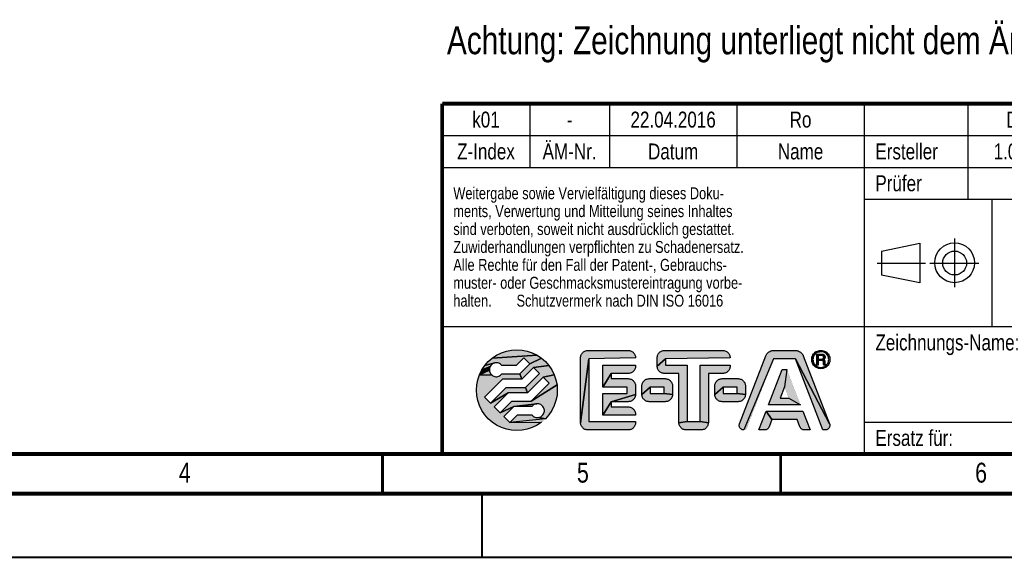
# Model space of a CAD drawing. Header units: millimetres. Extents: x 0 to 420, y 0 to 297.
# Tile 17 of 39: x 172 to 296, y 0 to 68. Entities that reach past the tile are written whole.
import ezdxf

# ---------------------------------------------------------------- set-up
doc = ezdxf.new("R2010")
doc.units = ezdxf.units.MM
doc.header["$LTSCALE"] = 23.1
doc.layers.get('0').update_dxf_attribs({"linetype": 'CONTINUOUS'})
for name, color, linetype in [('_NOTIZEN', 7, 'CONTINUOUS'), ('T-REX12D-TA2-1XX_DXF_FORMAT', 7, 'CONTINUOUS'), ('T-REX12D-TA2-1XX_DXF_TEXT', 7, 'CONTINUOUS'), ('T-REX12D-TA2DXF_CONTINUOUS_LINE', 7, 'CONTINUOUS')]:
    doc.layers.add(name, color=color, linetype=linetype)
doc.styles.get("Standard").update_dxf_attribs({"font": 'txt', "width": 0.8})

# ---------------------------------------------------------------- blocks, each defined once
blk = doc.blocks.new('PROJEKTIONSMETHODE_BL0', base_point=(286, 37))
at = {"layer": 'T-REX12D-TA2DXF_CONTINUOUS_LINE', "color": 9, "linetype": 'Continuous'}
for p, q in [((289.34, 40.05), (289.34, 33.95)), ((279.61, 36.95), (285.7, 36.95)), ((286.25, 36.95), (292.39, 36.95))]:
    blk.add_line(p, q, dxfattribs=at)
at = {"layer": 'T-REX12D-TA2DXF_CONTINUOUS_LINE', "color": 5, "linetype": 'Continuous'}
for p, q in [((280.15, 38.46), (284.98, 39.46)), ((280.15, 38.46), (280.15, 35.45)), ((284.98, 39.46), (284.98, 34.5)), ((284.98, 34.5), (280.15, 35.45))]:
    blk.add_line(p, q, dxfattribs=at)
for centre, radius in [((289.35, 37.01), 2.5), ((289.35, 36.98), 1.5)]:
    blk.add_circle(centre, radius, dxfattribs=at)
blk = doc.blocks.new('FRM-LOGO_BL3', base_point=(251.5, 21))
at = {"layer": 'T-REX12D-TA2DXF_CONTINUOUS_LINE', "linetype": 'Continuous', "true_color": 0x0ba1e2}
for points in [[(234.38, 26.08), (235.04, 26.04), (235.69, 25.91), (236.32, 25.69), (236.92, 25.4), (231.29, 25.03), (231.84, 25.4), (232.43, 25.69), (233.06, 25.91), (233.72, 26.04)], [(243.21, 25.99), (243.3, 26), (248.35, 26), (248.45, 25.99), (248.55, 25.98), (248.64, 25.95), (248.73, 25.92), (248.82, 25.88), (248.9, 25.82), (248.97, 25.76), (249.04, 25.69), (249.1, 25.62), (249.16, 25.54), (249.2, 25.45), (249.23, 25.36), (249.26, 25.27), (249.27, 25.17), (249.28, 25.07), (243.43, 24.95), (242.38, 16.92), (242.38, 25.07), (242.38, 25.17), (242.4, 25.27), (242.42, 25.36), (242.46, 25.45), (242.5, 25.54), (242.56, 25.62), (242.62, 25.69), (242.69, 25.76), (242.76, 25.82), (242.84, 25.88), (242.93, 25.92), (243.02, 25.95), (243.11, 25.98)], [(252.83, 25.99), (252.93, 26), (260.23, 26), (260.33, 25.99), (260.42, 25.98), (260.51, 25.95), (260.61, 25.92), (260.69, 25.88), (260.77, 25.82), (260.85, 25.76), (260.92, 25.69), (260.98, 25.62), (261.03, 25.54), (261.07, 25.45), (261.11, 25.36), (261.13, 25.27), (261.15, 25.17), (261.15, 25.07), (253.05, 24.95), (252, 24.02), (252, 25.07), (252.01, 25.17), (252.02, 25.27), (252.05, 25.36), (252.08, 25.45), (252.13, 25.54), (252.18, 25.62), (252.24, 25.69), (252.31, 25.76), (252.39, 25.82), (252.47, 25.88), (252.55, 25.92), (252.64, 25.95), (252.74, 25.98)], [(266.55, 26), (266.65, 26), (269.32, 26), (269.43, 26), (269.53, 25.98), (269.63, 25.96), (269.72, 25.93), (269.82, 25.88), (269.9, 25.83), (269.99, 25.78), (270.07, 25.71), (270.14, 25.64), (270.2, 25.56), (270.26, 25.48), (270.31, 25.39), (270.35, 25.3), (273.64, 16.78), (269.36, 24.95), (266.62, 24.95), (262.88, 16), (262.81, 16), (262.75, 16.01), (262.68, 16.03), (262.62, 16.06), (262.57, 16.09), (262.51, 16.13), (262.47, 16.17), (262.42, 16.22), (262.39, 16.28), (262.35, 16.34), (262.33, 16.4), (262.31, 16.46), (262.3, 16.52), (262.3, 16.59), (262.31, 16.66), (262.32, 16.72), (262.34, 16.78), (265.63, 25.3), (265.67, 25.39), (265.72, 25.48), (265.78, 25.56), (265.84, 25.64), (265.91, 25.71), (265.99, 25.78), (266.07, 25.83), (266.16, 25.88), (266.26, 25.93), (266.35, 25.96), (266.45, 25.98)], [(272.55, 26), (272.7, 25.99), (272.85, 25.96), (272.99, 25.91), (273.12, 25.85), (273.25, 25.76), (273.36, 25.66), (273.46, 25.55), (273.55, 25.43), (273.61, 25.29), (273.66, 25.15), (273.69, 25), (273.7, 24.85), (273.69, 24.7), (273.66, 24.55), (273.61, 24.41), (273.55, 24.28), (273.46, 24.15), (273.36, 24.04), (273.25, 23.94), (272.81, 23.89), (272.93, 23.94), (273.04, 23.99), (273.15, 24.06), (273.25, 24.15), (273.33, 24.25), (273.41, 24.35), (273.46, 24.47), (273.51, 24.59), (273.53, 24.72), (273.54, 24.85), (273.53, 24.98), (273.51, 25.11), (273.46, 25.23), (273.41, 25.34), (273.33, 25.45), (273.25, 25.55), (273.15, 25.64), (273.04, 25.71), (272.93, 25.76), (272.81, 25.81), (272.68, 25.83), (272.55, 25.84), (272.42, 25.83), (271.85, 25.76), (271.97, 25.85), (272.11, 25.91), (272.25, 25.96), (272.4, 25.99)], [(235.27, 25.06), (234.31, 24.1), (232.5, 24.1), (232.42, 24.19), (232.33, 24.28), (232.22, 24.34), (232.11, 24.4), (231.99, 24.43), (231.87, 24.45), (231.74, 24.45), (231.62, 24.43), (230.35, 24.09), (230.79, 24.59), (231.29, 25.03), (236.92, 25.4), (237.47, 25.03), (236.01, 24.32)], [(237.97, 24.59), (238.41, 24.09), (236.48, 23.85), (235.02, 22.38), (234.74, 23.05), (236.01, 24.32), (237.47, 25.03)], [(249.28, 17.05), (249.28, 16.92), (249.27, 16.83), (249.26, 16.73), (249.23, 16.64), (249.2, 16.55), (249.16, 16.46), (249.1, 16.38), (249.04, 16.31), (248.97, 16.24), (248.9, 16.18), (248.82, 16.12), (248.73, 16.08), (248.64, 16.05), (248.55, 16.02), (248.45, 16.01), (248.35, 16), (243.3, 16), (243.21, 16.01), (243.11, 16.02), (243.02, 16.05), (242.93, 16.08), (242.84, 16.12), (242.76, 16.18), (242.69, 16.24), (242.62, 16.31), (242.56, 16.38), (242.5, 16.46), (242.46, 16.55), (242.42, 16.64), (242.4, 16.73), (242.38, 16.83), (242.38, 16.92), (243.43, 24.95), (243.43, 17.05)], [(255.78, 24.15), (255.78, 17.05), (254.73, 16.92), (254.73, 23.1), (252.93, 23.1), (252.83, 23.11), (252.74, 23.12), (252.64, 23.15), (252.55, 23.18), (252.47, 23.22), (252.39, 23.28), (252.31, 23.34), (252.24, 23.41), (252.18, 23.48), (252.13, 23.56), (252.08, 23.65), (252.05, 23.74), (252.02, 23.83), (252.01, 23.93), (252, 24.02), (253.05, 24.95), (253.05, 24.15)], [(273.17, 16), (273.1, 16), (272.81, 16), (269.36, 24.95), (273.64, 16.78), (273.66, 16.72), (273.67, 16.66), (273.68, 16.59), (273.67, 16.52), (273.66, 16.46), (273.65, 16.4), (273.62, 16.34), (273.59, 16.28), (273.56, 16.22), (273.51, 16.17), (273.46, 16.13), (273.41, 16.09), (273.35, 16.06), (273.29, 16.03), (273.23, 16.01)], [(271.76, 25.45), (271.69, 25.34), (271.63, 25.23), (271.59, 25.11), (271.57, 24.98), (271.56, 24.85), (271.41, 24.7), (271.4, 24.85), (271.41, 25), (271.44, 25.15), (271.49, 25.29), (271.55, 25.43), (271.85, 25.55)], [(271.57, 24.72), (271.59, 24.59), (271.63, 24.47), (271.69, 24.35), (271.76, 24.25), (271.64, 24.15), (271.55, 24.28), (271.49, 24.41), (271.44, 24.55), (271.41, 24.7), (271.56, 24.85)], [(272.17, 25.76), (272.05, 25.71), (271.95, 25.64), (271.85, 25.55), (271.55, 25.43), (271.64, 25.55), (271.74, 25.66), (271.85, 25.76), (272.42, 25.83), (272.29, 25.81)], [(272.23, 25.38), (272.05, 24.16), (272.05, 25.54), (272.71, 25.54), (272.76, 25.54), (272.8, 25.53), (272.85, 25.51), (272.89, 25.49), (272.94, 25.46), (272.97, 25.43), (273, 25.4), (273.03, 25.35), (273.05, 25.31), (273.07, 25.27), (273.08, 25.22), (273.09, 25.17), (273.08, 25.12), (273.07, 25.07), (273.06, 25.02), (273.04, 24.98), (273.01, 24.94), (272.98, 24.9), (272.71, 24.91), (272.74, 24.92), (272.76, 24.93), (272.79, 24.94), (272.82, 24.96), (272.84, 24.98), (272.86, 25), (272.88, 25.03), (272.89, 25.06), (272.9, 25.09), (272.91, 25.12), (272.91, 25.15), (272.91, 25.18), (272.9, 25.21), (272.89, 25.24), (272.88, 25.26), (272.86, 25.29), (272.84, 25.31), (272.82, 25.33), (272.79, 25.35), (272.76, 25.36), (272.74, 25.37), (272.71, 25.38), (272.68, 25.38)], [(272.68, 24.91), (272.71, 24.91), (272.98, 24.9), (272.23, 24.75), (272.23, 24.16), (272.05, 24.16), (272.23, 25.38), (272.23, 24.91)], [(272.23, 24.75), (272.98, 24.9), (272.95, 24.87), (272.91, 24.84), (272.92, 24.83), (272.94, 24.82), (272.96, 24.81), (272.98, 24.79), (272.99, 24.78), (273.01, 24.76), (273.02, 24.75), (273.03, 24.73), (273.04, 24.71), (273.05, 24.69), (273.05, 24.67), (273.06, 24.64), (273.06, 24.62), (273.07, 24.29), (273.07, 24.28), (272.9, 24.27), (272.9, 24.29), (272.88, 24.57), (272.88, 24.59), (272.88, 24.61), (272.87, 24.63), (272.87, 24.64), (272.86, 24.66), (272.85, 24.68), (272.83, 24.69), (272.82, 24.71), (272.8, 24.72), (272.79, 24.73), (272.77, 24.74), (272.75, 24.74), (272.73, 24.75), (272.71, 24.75), (272.69, 24.75)], [(230.93, 23.64), (230.93, 23.51), (229.69, 22.94), (229.98, 23.54), (231.04, 23.99), (230.98, 23.88), (230.95, 23.76)], [(231.19, 22.96), (231.28, 22.87), (229.69, 22.94), (230.93, 23.51), (230.95, 23.39), (230.98, 23.27), (231.04, 23.16), (231.1, 23.05)], [(231.1, 24.1), (231.04, 23.99), (229.98, 23.54), (230.35, 24.09), (231.62, 24.43), (231.5, 24.39), (231.38, 24.34), (231.28, 24.28), (231.19, 24.19)], [(238.41, 24.09), (238.78, 23.54), (239.07, 22.94), (237.7, 22.63), (235.73, 20.67), (235.45, 21.33), (237.23, 23.1), (236.48, 23.85)], [(248.45, 23.11), (248.35, 23.1), (246.23, 23.1), (245.18, 21.4), (245.18, 24.15), (249.28, 24.15), (249.28, 24.02), (249.27, 23.93), (249.26, 23.83), (249.23, 23.74), (249.2, 23.65), (249.16, 23.56), (249.1, 23.48), (249.04, 23.41), (248.97, 23.34), (248.9, 23.28), (248.82, 23.22), (248.73, 23.18), (248.64, 23.15), (248.55, 23.12)], [(260.33, 23.11), (260.23, 23.1), (258.43, 23.1), (258.43, 16.92), (257.38, 17.05), (257.38, 24.15), (261.15, 24.15), (261.15, 24.02), (261.15, 23.93), (261.13, 23.83), (261.11, 23.74), (261.07, 23.65), (261.03, 23.56), (260.98, 23.48), (260.92, 23.41), (260.85, 23.34), (260.77, 23.28), (260.69, 23.22), (260.61, 23.18), (260.51, 23.15), (260.42, 23.12)], [(268.54, 20), (269.99, 19.15), (265.99, 19.15), (267.71, 23.6), (268.27, 23.6), (267.99, 21.42), (267.44, 20)], [(271.85, 24.15), (271.95, 24.06), (272.05, 23.99), (272.17, 23.94), (271.97, 23.85), (271.85, 23.94), (271.74, 24.04), (271.64, 24.15), (271.76, 24.25)], [(272.55, 23.86), (272.68, 23.87), (273.25, 23.94), (273.12, 23.85), (272.99, 23.79), (272.85, 23.74), (272.7, 23.71), (272.55, 23.7), (272.4, 23.71), (272.25, 23.74), (272.11, 23.79), (271.97, 23.85), (272.17, 23.94), (272.29, 23.89), (272.42, 23.87)], [(273.08, 24.27), (273.08, 24.26), (272.9, 24.24), (272.9, 24.27), (273.07, 24.28)], [(273.08, 24.25), (273.09, 24.24), (272.9, 24.22), (272.9, 24.24), (273.08, 24.26)], [(273.1, 24.23), (273.1, 24.22), (272.91, 24.2), (272.9, 24.22), (273.09, 24.24), (273.09, 24.24)], [(273.12, 24.21), (273.12, 24.2), (272.91, 24.18), (272.91, 24.2), (273.1, 24.22), (273.11, 24.21)], [(273.14, 24.19), (273.14, 24.16), (272.92, 24.16), (272.91, 24.18), (273.12, 24.2), (273.13, 24.2)], [(232.42, 22.96), (232.5, 23.05), (234.74, 23.05), (235.02, 22.38), (232.59, 22.38), (230.32, 20.11), (231.06, 19.37), (233.3, 20.67), (231.53, 18.9), (232.28, 18.15), (234.01, 18.95), (232.75, 17.68), (233.49, 16.94), (237.47, 16.97), (236.92, 16.6), (236.32, 16.31), (235.69, 16.09), (235.04, 15.96), (234.38, 15.92), (233.72, 15.96), (233.06, 16.09), (232.43, 16.31), (231.84, 16.6), (231.29, 16.97), (230.79, 17.41), (230.35, 17.91), (229.98, 18.46), (229.69, 19.06), (229.47, 19.69), (229.34, 20.34), (229.3, 21), (229.34, 21.66), (229.47, 22.31), (229.69, 22.94), (231.28, 22.87), (231.38, 22.81), (231.5, 22.76), (231.62, 22.72), (231.74, 22.7), (231.87, 22.7), (231.99, 22.72), (232.11, 22.75), (232.22, 22.81), (232.33, 22.87)], [(239.07, 22.94), (239.29, 22.31), (239.42, 21.66), (236.17, 19.62), (238.44, 21.89), (237.7, 22.63)], [(249.28, 21.52), (249.28, 20.47), (246.23, 19.55), (245.18, 17.85), (245.18, 20.6), (248.23, 20.6), (248.23, 21.4), (245.18, 21.4), (246.23, 23.1), (246.23, 22.45), (248.35, 22.45), (248.45, 22.44), (248.55, 22.43), (248.64, 22.4), (248.73, 22.37), (248.82, 22.33), (248.9, 22.27), (248.97, 22.21), (249.04, 22.14), (249.1, 22.07), (249.16, 21.99), (249.2, 21.9), (249.23, 21.81), (249.26, 21.72), (249.27, 21.62)], [(250.91, 22.44), (251, 22.45), (253, 22.45), (253.1, 22.44), (253.2, 22.43), (253.29, 22.4), (253.38, 22.37), (253.47, 22.33), (253.55, 22.27), (253.62, 22.21), (253.69, 22.14), (253.75, 22.07), (253.81, 21.99), (253.85, 21.9), (253.88, 21.81), (253.91, 21.72), (253.92, 21.62), (253.93, 21.52), (253.93, 20.47), (252.88, 20.6), (252.88, 21.4), (251.13, 21.4), (250.08, 20.47), (250.08, 21.52), (250.08, 21.62), (250.1, 21.72), (250.12, 21.81), (250.16, 21.9), (250.2, 21.99), (250.26, 22.07), (250.32, 22.14), (250.39, 22.21), (250.46, 22.27), (250.54, 22.33), (250.63, 22.37), (250.72, 22.4), (250.81, 22.43)], [(260.06, 22.44), (260.15, 22.45), (262.15, 22.45), (262.25, 22.44), (262.35, 22.43), (262.44, 22.4), (262.53, 22.37), (262.62, 22.33), (262.7, 22.27), (262.77, 22.21), (262.84, 22.14), (262.9, 22.07), (262.96, 21.99), (263, 21.9), (263.03, 21.81), (263.06, 21.72), (263.07, 21.62), (263.08, 21.52), (263.08, 20.47), (262.03, 20.6), (262.03, 21.4), (260.28, 21.4), (259.23, 20.47), (259.23, 21.52), (259.23, 21.62), (259.25, 21.72), (259.27, 21.81), (259.31, 21.9), (259.35, 21.99), (259.41, 22.07), (259.47, 22.14), (259.54, 22.21), (259.61, 22.27), (259.69, 22.33), (259.78, 22.37), (259.87, 22.4), (259.96, 22.43)], [(233.3, 20.67), (231.06, 19.37), (233.03, 21.33), (235.45, 21.33), (235.73, 20.67)], [(239.29, 19.69), (239.07, 19.06), (238.78, 18.46), (238.41, 17.91), (237.97, 17.41), (237.14, 17.57), (237.26, 17.61), (237.37, 17.66), (237.48, 17.72), (237.57, 17.81), (237.65, 17.9), (237.72, 18.01), (237.77, 18.12), (237.81, 18.24), (237.83, 18.36), (237.83, 18.49), (237.81, 18.61), (237.77, 18.73), (237.72, 18.84), (237.65, 18.95), (237.57, 19.04), (237.48, 19.13), (237.37, 19.19), (237.26, 19.24), (237.14, 19.28), (237.02, 19.3), (236.89, 19.3), (234.01, 18.95), (232.28, 18.15), (233.74, 19.62), (236.17, 19.62), (239.42, 21.66), (239.46, 21), (239.42, 20.34)], [(252.88, 20.6), (253.93, 20.47), (253.92, 20.38), (253.91, 20.28), (253.88, 20.19), (253.85, 20.1), (253.81, 20.01), (253.75, 19.93), (253.69, 19.86), (253.62, 19.79), (253.55, 19.73), (253.47, 19.67), (253.38, 19.63), (253.29, 19.6), (253.2, 19.57), (253.1, 19.56), (253, 19.55), (251, 19.55), (250.91, 19.56), (250.81, 19.57), (250.72, 19.6), (250.63, 19.63), (250.54, 19.67), (250.46, 19.73), (250.39, 19.79), (250.32, 19.86), (250.26, 19.93), (250.2, 20.01), (250.16, 20.1), (250.12, 20.19), (250.1, 20.28), (250.08, 20.38), (250.08, 20.47), (251.13, 21.4), (251.13, 20.6)], [(262.03, 20.6), (263.08, 20.47), (263.07, 20.38), (263.06, 20.28), (263.03, 20.19), (263, 20.1), (262.96, 20.01), (262.9, 19.93), (262.84, 19.86), (262.77, 19.79), (262.7, 19.73), (262.62, 19.67), (262.53, 19.63), (262.44, 19.6), (262.35, 19.57), (262.25, 19.56), (262.15, 19.55), (260.15, 19.55), (260.06, 19.56), (259.96, 19.57), (259.87, 19.6), (259.78, 19.63), (259.69, 19.67), (259.61, 19.73), (259.54, 19.79), (259.47, 19.86), (259.41, 19.93), (259.35, 20.01), (259.31, 20.1), (259.27, 20.19), (259.25, 20.28), (259.23, 20.38), (259.23, 20.47), (260.28, 21.4), (260.28, 20.6)], [(248.45, 19.56), (248.35, 19.55), (246.23, 19.55), (249.28, 20.47), (249.27, 20.38), (249.26, 20.28), (249.23, 20.19), (249.2, 20.1), (249.16, 20.01), (249.1, 19.93), (249.04, 19.86), (248.97, 19.79), (248.9, 19.73), (248.82, 19.67), (248.73, 19.63), (248.64, 19.6), (248.55, 19.57)], [(236.34, 19.04), (236.25, 18.95), (234.01, 18.95), (236.89, 19.3), (236.77, 19.28), (236.65, 19.25), (236.54, 19.19), (236.43, 19.13)], [(249.28, 17.98), (249.28, 17.85), (245.18, 17.85), (246.23, 19.55), (246.23, 18.9), (248.35, 18.9), (248.45, 18.89), (248.55, 18.88), (248.64, 18.85), (248.73, 18.82), (248.82, 18.78), (248.9, 18.72), (248.97, 18.66), (249.04, 18.59), (249.1, 18.52), (249.16, 18.44), (249.2, 18.35), (249.23, 18.26), (249.26, 18.17), (249.27, 18.07)], [(236.89, 17.55), (237.02, 17.55), (237.14, 17.57), (237.97, 17.41), (233.49, 16.94), (234.45, 17.9), (236.25, 17.9), (236.34, 17.81), (236.43, 17.72), (236.54, 17.66), (236.65, 17.6), (236.77, 17.57)], [(265.53, 16), (265.47, 16), (264.77, 16), (265.68, 18.35), (266.4, 17.3), (266.05, 16.4), (266.03, 16.35), (266, 16.3), (265.97, 16.25), (265.93, 16.2), (265.89, 16.16), (265.85, 16.13), (265.8, 16.09), (265.75, 16.07), (265.7, 16.04), (265.64, 16.02), (265.58, 16.01)], [(270.3, 18.35), (271.21, 16), (270.51, 16), (270.45, 16), (270.39, 16.01), (270.34, 16.02), (270.28, 16.04), (270.23, 16.07), (270.18, 16.09), (270.13, 16.13), (270.09, 16.16), (270.05, 16.2), (270.01, 16.25), (269.98, 16.3), (269.95, 16.35), (269.93, 16.4), (269.58, 17.3), (266.4, 17.3), (265.68, 18.35)], [(257.38, 17.05), (258.43, 16.92), (258.42, 16.83), (258.41, 16.73), (258.38, 16.64), (258.35, 16.55), (258.31, 16.46), (258.25, 16.38), (258.19, 16.31), (258.12, 16.24), (258.05, 16.18), (257.97, 16.12), (257.88, 16.08), (257.79, 16.05), (257.7, 16.02), (257.6, 16.01), (257.5, 16), (255.65, 16), (255.56, 16.01), (255.46, 16.02), (255.37, 16.05), (255.28, 16.08), (255.19, 16.12), (255.11, 16.18), (255.04, 16.24), (254.97, 16.31), (254.91, 16.38), (254.85, 16.46), (254.81, 16.55), (254.77, 16.64), (254.75, 16.73), (254.73, 16.83), (254.73, 16.92), (255.78, 17.05)]]:
    blk.add_hatch(color=142, dxfattribs=at).paths.add_polyline_path(points)
at = {"layer": 'T-REX12D-TA2DXF_CONTINUOUS_LINE', "color": 142, "linetype": 'Continuous', "true_color": 0x0ba1e2, "const_width": 0.01}
for points in [[(239.46, 21, 1), (229.3, 21)], [(243.3, 26, 0.414214), (242.38, 25.07)], [(249.28, 25.07, 0.414214), (248.35, 26)], [(252.93, 26, 0.414214), (252, 25.07)], [(261.15, 25.07, 0.414214), (260.23, 26)], [(266.65, 26, 0.309998), (265.63, 25.3)], [(270.35, 25.3, 0.309998), (269.32, 26)], [(273.7, 24.85, 1), (271.4, 24.85)], [(271.4, 24.85, 1), (273.7, 24.85)], [(273.54, 24.85, 1), (271.56, 24.85)], [(271.56, 24.85, 1), (273.54, 24.85)], [(272.68, 24.91, 1), (272.68, 25.38)], [(272.88, 24.57, 0.401491), (272.69, 24.75)], [(272.91, 24.84, 0.756108), (272.71, 25.54)], [(273.06, 24.62, 0.294001), (272.91, 24.84)], [(232.5, 24.1, 3), (232.5, 23.05)], [(248.35, 23.1, 0.414214), (249.28, 24.02)], [(252, 24.02, 0.414214), (252.93, 23.1)], [(260.23, 23.1, 0.414214), (261.15, 24.02)], [(272.9, 24.29, 0.068239), (272.92, 24.16)], [(273.07, 24.29, 0.281712), (273.14, 24.19)], [(249.28, 21.52, 0.414214), (248.35, 22.45)], [(251, 22.45, 0.414214), (250.08, 21.52)], [(253.93, 21.52, 0.414214), (253, 22.45)], [(260.15, 22.45, 0.414214), (259.23, 21.52)], [(263.08, 21.52, 0.414214), (262.15, 22.45)], [(229.3, 21, 1), (239.46, 21)], [(248.35, 19.55, 0.414214), (249.28, 20.47)], [(250.08, 20.47, 0.414214), (251, 19.55)], [(253, 19.55, 0.414214), (253.93, 20.47)], [(259.23, 20.47, 0.414214), (260.15, 19.55)], [(262.15, 19.55, 0.414214), (263.08, 20.47)], [(236.25, 17.9, 3), (236.25, 18.95)], [(249.28, 17.98, 0.414214), (248.35, 18.9)], [(242.38, 16.92, 0.414214), (243.3, 16)], [(248.35, 16, 0.414214), (249.28, 16.92)], [(254.73, 16.92, 0.414214), (255.65, 16)], [(257.5, 16, 0.414214), (258.43, 16.92)], [(262.34, 16.78, 0.526719), (262.88, 16)], [(265.47, 16, 0.309998), (266.05, 16.4)], [(269.93, 16.4, 0.309998), (270.51, 16)], [(273.1, 16, 0.526719), (273.64, 16.78)]]:
    blk.add_lwpolyline(points, format="xyb", dxfattribs=at)
at = {"layer": 'T-REX12D-TA2DXF_CONTINUOUS_LINE', "color": 142, "linetype": 'Continuous', "true_color": 0x0ba1e2}
for points in [[(234.38, 26.08), (235.04, 26.04), (235.69, 25.91), (236.32, 25.69), (236.92, 25.4), (231.29, 25.03), (231.84, 25.4), (232.43, 25.69), (233.06, 25.91), (233.72, 26.04), (234.38, 26.08)], [(243.21, 25.99), (243.3, 26), (248.35, 26), (248.45, 25.99), (248.55, 25.98), (248.64, 25.95), (248.73, 25.92), (248.82, 25.88), (248.9, 25.82), (248.97, 25.76), (249.04, 25.69), (249.1, 25.62), (249.16, 25.54), (249.2, 25.45), (249.23, 25.36), (249.26, 25.27), (249.27, 25.17), (249.28, 25.07), (243.43, 24.95), (242.38, 16.92), (242.38, 25.07), (242.38, 25.17), (242.4, 25.27), (242.42, 25.36), (242.46, 25.45), (242.5, 25.54), (242.56, 25.62), (242.62, 25.69), (242.69, 25.76), (242.76, 25.82), (242.84, 25.88), (242.93, 25.92), (243.02, 25.95), (243.11, 25.98), (243.21, 25.99)], [(252.83, 25.99), (252.93, 26), (260.23, 26), (260.33, 25.99), (260.42, 25.98), (260.51, 25.95), (260.61, 25.92), (260.69, 25.88), (260.77, 25.82), (260.85, 25.76), (260.92, 25.69), (260.98, 25.62), (261.03, 25.54), (261.07, 25.45), (261.11, 25.36), (261.13, 25.27), (261.15, 25.17), (261.15, 25.07), (253.05, 24.95), (252, 24.02), (252, 25.07), (252.01, 25.17), (252.02, 25.27), (252.05, 25.36), (252.08, 25.45), (252.13, 25.54), (252.18, 25.62), (252.24, 25.69), (252.31, 25.76), (252.39, 25.82), (252.47, 25.88), (252.55, 25.92), (252.64, 25.95), (252.74, 25.98), (252.83, 25.99)], [(266.55, 26), (266.65, 26), (269.32, 26), (269.43, 26), (269.53, 25.98), (269.63, 25.96), (269.72, 25.93), (269.82, 25.88), (269.9, 25.83), (269.99, 25.78), (270.07, 25.71), (270.14, 25.64), (270.2, 25.56), (270.26, 25.48), (270.31, 25.39), (270.35, 25.3), (273.64, 16.78), (269.36, 24.95), (266.62, 24.95), (262.88, 16), (262.81, 16), (262.75, 16.01), (262.68, 16.03), (262.62, 16.06), (262.57, 16.09), (262.51, 16.13), (262.47, 16.17), (262.42, 16.22), (262.39, 16.28), (262.35, 16.34), (262.33, 16.4), (262.31, 16.46), (262.3, 16.52), (262.3, 16.59), (262.31, 16.66), (262.32, 16.72), (262.34, 16.78), (265.63, 25.3), (265.67, 25.39), (265.72, 25.48), (265.78, 25.56), (265.84, 25.64), (265.91, 25.71), (265.99, 25.78), (266.07, 25.83), (266.16, 25.88), (266.26, 25.93), (266.35, 25.96), (266.45, 25.98), (266.55, 26)], [(272.55, 26), (272.7, 25.99), (272.85, 25.96), (272.99, 25.91), (273.12, 25.85), (273.25, 25.76), (273.36, 25.66), (273.46, 25.55), (273.55, 25.43), (273.61, 25.29), (273.66, 25.15), (273.69, 25), (273.7, 24.85), (273.69, 24.7), (273.66, 24.55), (273.61, 24.41), (273.55, 24.28), (273.46, 24.15), (273.36, 24.04), (273.25, 23.94), (272.81, 23.89), (272.93, 23.94), (273.04, 23.99), (273.15, 24.06), (273.25, 24.15), (273.33, 24.25), (273.41, 24.35), (273.46, 24.47), (273.51, 24.59), (273.53, 24.72), (273.54, 24.85), (273.53, 24.98), (273.51, 25.11), (273.46, 25.23), (273.41, 25.34), (273.33, 25.45), (273.25, 25.55), (273.15, 25.64), (273.04, 25.71), (272.93, 25.76), (272.81, 25.81), (272.68, 25.83), (272.55, 25.84), (272.42, 25.83), (271.85, 25.76), (271.97, 25.85), (272.11, 25.91), (272.25, 25.96), (272.4, 25.99), (272.55, 26)], [(235.27, 25.06), (234.31, 24.1), (232.5, 24.1), (232.42, 24.19), (232.33, 24.28), (232.22, 24.34), (232.11, 24.4), (231.99, 24.43), (231.87, 24.45), (231.74, 24.45), (231.62, 24.43), (230.35, 24.09), (230.79, 24.59), (231.29, 25.03), (236.92, 25.4), (237.47, 25.03), (236.01, 24.32), (235.27, 25.06)], [(237.97, 24.59), (238.41, 24.09), (236.48, 23.85), (235.02, 22.38), (234.74, 23.05), (236.01, 24.32), (237.47, 25.03), (237.97, 24.59)], [(249.28, 17.05), (249.28, 16.92), (249.27, 16.83), (249.26, 16.73), (249.23, 16.64), (249.2, 16.55), (249.16, 16.46), (249.1, 16.38), (249.04, 16.31), (248.97, 16.24), (248.9, 16.18), (248.82, 16.12), (248.73, 16.08), (248.64, 16.05), (248.55, 16.02), (248.45, 16.01), (248.35, 16), (243.3, 16), (243.21, 16.01), (243.11, 16.02), (243.02, 16.05), (242.93, 16.08), (242.84, 16.12), (242.76, 16.18), (242.69, 16.24), (242.62, 16.31), (242.56, 16.38), (242.5, 16.46), (242.46, 16.55), (242.42, 16.64), (242.4, 16.73), (242.38, 16.83), (242.38, 16.92), (243.43, 24.95), (243.43, 17.05), (249.28, 17.05)], [(255.78, 24.15), (255.78, 17.05), (254.73, 16.92), (254.73, 23.1), (252.93, 23.1), (252.83, 23.11), (252.74, 23.12), (252.64, 23.15), (252.55, 23.18), (252.47, 23.22), (252.39, 23.28), (252.31, 23.34), (252.24, 23.41), (252.18, 23.48), (252.13, 23.56), (252.08, 23.65), (252.05, 23.74), (252.02, 23.83), (252.01, 23.93), (252, 24.02), (253.05, 24.95), (253.05, 24.15), (255.78, 24.15)], [(273.17, 16), (273.1, 16), (272.81, 16), (269.36, 24.95), (273.64, 16.78), (273.66, 16.72), (273.67, 16.66), (273.68, 16.59), (273.67, 16.52), (273.66, 16.46), (273.65, 16.4), (273.62, 16.34), (273.59, 16.28), (273.56, 16.22), (273.51, 16.17), (273.46, 16.13), (273.41, 16.09), (273.35, 16.06), (273.29, 16.03), (273.23, 16.01), (273.17, 16)], [(271.76, 25.45), (271.69, 25.34), (271.63, 25.23), (271.59, 25.11), (271.57, 24.98), (271.56, 24.85), (271.41, 24.7), (271.4, 24.85), (271.41, 25), (271.44, 25.15), (271.49, 25.29), (271.55, 25.43), (271.85, 25.55), (271.76, 25.45)], [(271.57, 24.72), (271.59, 24.59), (271.63, 24.47), (271.69, 24.35), (271.76, 24.25), (271.64, 24.15), (271.55, 24.28), (271.49, 24.41), (271.44, 24.55), (271.41, 24.7), (271.56, 24.85), (271.57, 24.72)], [(272.17, 25.76), (272.05, 25.71), (271.95, 25.64), (271.85, 25.55), (271.55, 25.43), (271.64, 25.55), (271.74, 25.66), (271.85, 25.76), (272.42, 25.83), (272.29, 25.81), (272.17, 25.76)], [(272.23, 25.38), (272.05, 24.16), (272.05, 25.54), (272.71, 25.54), (272.76, 25.54), (272.8, 25.53), (272.85, 25.51), (272.89, 25.49), (272.94, 25.46), (272.97, 25.43), (273, 25.4), (273.03, 25.35), (273.05, 25.31), (273.07, 25.27), (273.08, 25.22), (273.09, 25.17), (273.08, 25.12), (273.07, 25.07), (273.06, 25.02), (273.04, 24.98), (273.01, 24.94), (272.98, 24.9), (272.71, 24.91), (272.74, 24.92), (272.76, 24.93), (272.79, 24.94), (272.82, 24.96), (272.84, 24.98), (272.86, 25), (272.88, 25.03), (272.89, 25.06), (272.9, 25.09), (272.91, 25.12), (272.91, 25.15), (272.91, 25.18), (272.9, 25.21), (272.89, 25.24), (272.88, 25.26), (272.86, 25.29), (272.84, 25.31), (272.82, 25.33), (272.79, 25.35), (272.76, 25.36), (272.74, 25.37), (272.71, 25.38), (272.68, 25.38), (272.23, 25.38)], [(272.68, 24.91), (272.71, 24.91), (272.98, 24.9), (272.23, 24.75), (272.23, 24.16), (272.05, 24.16), (272.23, 25.38), (272.23, 24.91), (272.68, 24.91)], [(272.23, 24.75), (272.98, 24.9), (272.95, 24.87), (272.91, 24.84), (272.92, 24.83), (272.94, 24.82), (272.96, 24.81), (272.98, 24.79), (272.99, 24.78), (273.01, 24.76), (273.02, 24.75), (273.03, 24.73), (273.04, 24.71), (273.05, 24.69), (273.05, 24.67), (273.06, 24.64), (273.06, 24.62), (273.07, 24.29), (273.07, 24.28), (272.9, 24.27), (272.9, 24.29), (272.88, 24.57), (272.88, 24.59), (272.88, 24.61), (272.87, 24.63), (272.87, 24.64), (272.86, 24.66), (272.85, 24.68), (272.83, 24.69), (272.82, 24.71), (272.8, 24.72), (272.79, 24.73), (272.77, 24.74), (272.75, 24.74), (272.73, 24.75), (272.71, 24.75), (272.69, 24.75), (272.23, 24.75)], [(230.93, 23.64), (230.93, 23.51), (229.69, 22.94), (229.98, 23.54), (231.04, 23.99), (230.98, 23.88), (230.95, 23.76), (230.93, 23.64)], [(231.19, 22.96), (231.28, 22.87), (229.69, 22.94), (230.93, 23.51), (230.95, 23.39), (230.98, 23.27), (231.04, 23.16), (231.1, 23.05), (231.19, 22.96)], [(231.1, 24.1), (231.04, 23.99), (229.98, 23.54), (230.35, 24.09), (231.62, 24.43), (231.5, 24.39), (231.38, 24.34), (231.28, 24.28), (231.19, 24.19), (231.1, 24.1)], [(238.41, 24.09), (238.78, 23.54), (239.07, 22.94), (237.7, 22.63), (235.73, 20.67), (235.45, 21.33), (237.23, 23.1), (236.48, 23.85), (238.41, 24.09)], [(248.45, 23.11), (248.35, 23.1), (246.23, 23.1), (245.18, 21.4), (245.18, 24.15), (249.28, 24.15), (249.28, 24.02), (249.27, 23.93), (249.26, 23.83), (249.23, 23.74), (249.2, 23.65), (249.16, 23.56), (249.1, 23.48), (249.04, 23.41), (248.97, 23.34), (248.9, 23.28), (248.82, 23.22), (248.73, 23.18), (248.64, 23.15), (248.55, 23.12), (248.45, 23.11)], [(260.33, 23.11), (260.23, 23.1), (258.43, 23.1), (258.43, 16.92), (257.38, 17.05), (257.38, 24.15), (261.15, 24.15), (261.15, 24.02), (261.15, 23.93), (261.13, 23.83), (261.11, 23.74), (261.07, 23.65), (261.03, 23.56), (260.98, 23.48), (260.92, 23.41), (260.85, 23.34), (260.77, 23.28), (260.69, 23.22), (260.61, 23.18), (260.51, 23.15), (260.42, 23.12), (260.33, 23.11)], [(268.54, 20), (269.99, 19.15), (265.99, 19.15), (267.71, 23.6), (268.27, 23.6), (267.99, 21.42), (267.44, 20), (268.54, 20)], [(271.85, 24.15), (271.95, 24.06), (272.05, 23.99), (272.17, 23.94), (271.97, 23.85), (271.85, 23.94), (271.74, 24.04), (271.64, 24.15), (271.76, 24.25), (271.85, 24.15)], [(272.55, 23.86), (272.68, 23.87), (273.25, 23.94), (273.12, 23.85), (272.99, 23.79), (272.85, 23.74), (272.7, 23.71), (272.55, 23.7), (272.4, 23.71), (272.25, 23.74), (272.11, 23.79), (271.97, 23.85), (272.17, 23.94), (272.29, 23.89), (272.42, 23.87), (272.55, 23.86)], [(273.08, 24.27), (273.08, 24.26), (272.9, 24.24), (272.9, 24.27), (273.07, 24.28), (273.08, 24.27)], [(273.08, 24.25), (273.09, 24.24), (272.9, 24.22), (272.9, 24.24), (273.08, 24.26), (273.08, 24.25)], [(273.1, 24.23), (273.1, 24.22), (272.91, 24.2), (272.9, 24.22), (273.09, 24.24), (273.09, 24.24), (273.1, 24.23)], [(273.12, 24.21), (273.12, 24.2), (272.91, 24.18), (272.91, 24.2), (273.1, 24.22), (273.11, 24.21), (273.12, 24.21)], [(273.14, 24.19), (273.14, 24.16), (272.92, 24.16), (272.91, 24.18), (273.12, 24.2), (273.13, 24.2), (273.14, 24.19)], [(232.42, 22.96), (232.5, 23.05), (234.74, 23.05), (235.02, 22.38), (232.59, 22.38), (230.32, 20.11), (231.06, 19.37), (233.3, 20.67), (231.53, 18.9), (232.28, 18.15), (234.01, 18.95), (232.75, 17.68), (233.49, 16.94), (237.47, 16.97), (236.92, 16.6), (236.32, 16.31), (235.69, 16.09), (235.04, 15.96), (234.38, 15.92), (233.72, 15.96), (233.06, 16.09), (232.43, 16.31), (231.84, 16.6), (231.29, 16.97), (230.79, 17.41), (230.35, 17.91), (229.98, 18.46), (229.69, 19.06), (229.47, 19.69), (229.34, 20.34), (229.3, 21), (229.34, 21.66), (229.47, 22.31), (229.69, 22.94), (231.28, 22.87), (231.38, 22.81), (231.5, 22.76), (231.62, 22.72), (231.74, 22.7), (231.87, 22.7), (231.99, 22.72), (232.11, 22.75), (232.22, 22.81), (232.33, 22.87), (232.42, 22.96)], [(239.07, 22.94), (239.29, 22.31), (239.42, 21.66), (236.17, 19.62), (238.44, 21.89), (237.7, 22.63), (239.07, 22.94)], [(249.28, 21.52), (249.28, 20.47), (246.23, 19.55), (245.18, 17.85), (245.18, 20.6), (248.23, 20.6), (248.23, 21.4), (245.18, 21.4), (246.23, 23.1), (246.23, 22.45), (248.35, 22.45), (248.45, 22.44), (248.55, 22.43), (248.64, 22.4), (248.73, 22.37), (248.82, 22.33), (248.9, 22.27), (248.97, 22.21), (249.04, 22.14), (249.1, 22.07), (249.16, 21.99), (249.2, 21.9), (249.23, 21.81), (249.26, 21.72), (249.27, 21.62), (249.28, 21.52)], [(250.91, 22.44), (251, 22.45), (253, 22.45), (253.1, 22.44), (253.2, 22.43), (253.29, 22.4), (253.38, 22.37), (253.47, 22.33), (253.55, 22.27), (253.62, 22.21), (253.69, 22.14), (253.75, 22.07), (253.81, 21.99), (253.85, 21.9), (253.88, 21.81), (253.91, 21.72), (253.92, 21.62), (253.93, 21.52), (253.93, 20.47), (252.88, 20.6), (252.88, 21.4), (251.13, 21.4), (250.08, 20.47), (250.08, 21.52), (250.08, 21.62), (250.1, 21.72), (250.12, 21.81), (250.16, 21.9), (250.2, 21.99), (250.26, 22.07), (250.32, 22.14), (250.39, 22.21), (250.46, 22.27), (250.54, 22.33), (250.63, 22.37), (250.72, 22.4), (250.81, 22.43), (250.91, 22.44)], [(260.06, 22.44), (260.15, 22.45), (262.15, 22.45), (262.25, 22.44), (262.35, 22.43), (262.44, 22.4), (262.53, 22.37), (262.62, 22.33), (262.7, 22.27), (262.77, 22.21), (262.84, 22.14), (262.9, 22.07), (262.96, 21.99), (263, 21.9), (263.03, 21.81), (263.06, 21.72), (263.07, 21.62), (263.08, 21.52), (263.08, 20.47), (262.03, 20.6), (262.03, 21.4), (260.28, 21.4), (259.23, 20.47), (259.23, 21.52), (259.23, 21.62), (259.25, 21.72), (259.27, 21.81), (259.31, 21.9), (259.35, 21.99), (259.41, 22.07), (259.47, 22.14), (259.54, 22.21), (259.61, 22.27), (259.69, 22.33), (259.78, 22.37), (259.87, 22.4), (259.96, 22.43), (260.06, 22.44)], [(233.3, 20.67), (231.06, 19.37), (233.03, 21.33), (235.45, 21.33), (235.73, 20.67), (233.3, 20.67)], [(239.29, 19.69), (239.07, 19.06), (238.78, 18.46), (238.41, 17.91), (237.97, 17.41), (237.14, 17.57), (237.26, 17.61), (237.37, 17.66), (237.48, 17.72), (237.57, 17.81), (237.65, 17.9), (237.72, 18.01), (237.77, 18.12), (237.81, 18.24), (237.83, 18.36), (237.83, 18.49), (237.81, 18.61), (237.77, 18.73), (237.72, 18.84), (237.65, 18.95), (237.57, 19.04), (237.48, 19.13), (237.37, 19.19), (237.26, 19.24), (237.14, 19.28), (237.02, 19.3), (236.89, 19.3), (234.01, 18.95), (232.28, 18.15), (233.74, 19.62), (236.17, 19.62), (239.42, 21.66), (239.46, 21), (239.42, 20.34), (239.29, 19.69)], [(252.88, 20.6), (253.93, 20.47), (253.92, 20.38), (253.91, 20.28), (253.88, 20.19), (253.85, 20.1), (253.81, 20.01), (253.75, 19.93), (253.69, 19.86), (253.62, 19.79), (253.55, 19.73), (253.47, 19.67), (253.38, 19.63), (253.29, 19.6), (253.2, 19.57), (253.1, 19.56), (253, 19.55), (251, 19.55), (250.91, 19.56), (250.81, 19.57), (250.72, 19.6), (250.63, 19.63), (250.54, 19.67), (250.46, 19.73), (250.39, 19.79), (250.32, 19.86), (250.26, 19.93), (250.2, 20.01), (250.16, 20.1), (250.12, 20.19), (250.1, 20.28), (250.08, 20.38), (250.08, 20.47), (251.13, 21.4), (251.13, 20.6), (252.88, 20.6)], [(262.03, 20.6), (263.08, 20.47), (263.07, 20.38), (263.06, 20.28), (263.03, 20.19), (263, 20.1), (262.96, 20.01), (262.9, 19.93), (262.84, 19.86), (262.77, 19.79), (262.7, 19.73), (262.62, 19.67), (262.53, 19.63), (262.44, 19.6), (262.35, 19.57), (262.25, 19.56), (262.15, 19.55), (260.15, 19.55), (260.06, 19.56), (259.96, 19.57), (259.87, 19.6), (259.78, 19.63), (259.69, 19.67), (259.61, 19.73), (259.54, 19.79), (259.47, 19.86), (259.41, 19.93), (259.35, 20.01), (259.31, 20.1), (259.27, 20.19), (259.25, 20.28), (259.23, 20.38), (259.23, 20.47), (260.28, 21.4), (260.28, 20.6), (262.03, 20.6)], [(248.45, 19.56), (248.35, 19.55), (246.23, 19.55), (249.28, 20.47), (249.27, 20.38), (249.26, 20.28), (249.23, 20.19), (249.2, 20.1), (249.16, 20.01), (249.1, 19.93), (249.04, 19.86), (248.97, 19.79), (248.9, 19.73), (248.82, 19.67), (248.73, 19.63), (248.64, 19.6), (248.55, 19.57), (248.45, 19.56)], [(236.34, 19.04), (236.25, 18.95), (234.01, 18.95), (236.89, 19.3), (236.77, 19.28), (236.65, 19.25), (236.54, 19.19), (236.43, 19.13), (236.34, 19.04)], [(249.28, 17.98), (249.28, 17.85), (245.18, 17.85), (246.23, 19.55), (246.23, 18.9), (248.35, 18.9), (248.45, 18.89), (248.55, 18.88), (248.64, 18.85), (248.73, 18.82), (248.82, 18.78), (248.9, 18.72), (248.97, 18.66), (249.04, 18.59), (249.1, 18.52), (249.16, 18.44), (249.2, 18.35), (249.23, 18.26), (249.26, 18.17), (249.27, 18.07), (249.28, 17.98)], [(236.89, 17.55), (237.02, 17.55), (237.14, 17.57), (237.97, 17.41), (233.49, 16.94), (234.45, 17.9), (236.25, 17.9), (236.34, 17.81), (236.43, 17.72), (236.54, 17.66), (236.65, 17.6), (236.77, 17.57), (236.89, 17.55)], [(265.53, 16), (265.47, 16), (264.77, 16), (265.68, 18.35), (266.4, 17.3), (266.05, 16.4), (266.03, 16.35), (266, 16.3), (265.97, 16.25), (265.93, 16.2), (265.89, 16.16), (265.85, 16.13), (265.8, 16.09), (265.75, 16.07), (265.7, 16.04), (265.64, 16.02), (265.58, 16.01), (265.53, 16)], [(270.3, 18.35), (271.21, 16), (270.51, 16), (270.45, 16), (270.39, 16.01), (270.34, 16.02), (270.28, 16.04), (270.23, 16.07), (270.18, 16.09), (270.13, 16.13), (270.09, 16.16), (270.05, 16.2), (270.01, 16.25), (269.98, 16.3), (269.95, 16.35), (269.93, 16.4), (269.58, 17.3), (266.4, 17.3), (265.68, 18.35), (270.3, 18.35)], [(257.38, 17.05), (258.43, 16.92), (258.42, 16.83), (258.41, 16.73), (258.38, 16.64), (258.35, 16.55), (258.31, 16.46), (258.25, 16.38), (258.19, 16.31), (258.12, 16.24), (258.05, 16.18), (257.97, 16.12), (257.88, 16.08), (257.79, 16.05), (257.7, 16.02), (257.6, 16.01), (257.5, 16), (255.65, 16), (255.56, 16.01), (255.46, 16.02), (255.37, 16.05), (255.28, 16.08), (255.19, 16.12), (255.11, 16.18), (255.04, 16.24), (254.97, 16.31), (254.91, 16.38), (254.85, 16.46), (254.81, 16.55), (254.77, 16.64), (254.75, 16.73), (254.73, 16.83), (254.73, 16.92), (255.78, 17.05), (257.38, 17.05)]]:
    blk.add_lwpolyline(points, dxfattribs=at)
at = {"layer": 'T-REX12D-TA2DXF_CONTINUOUS_LINE', "color": 142, "linetype": 'Continuous', "true_color": 0x0ba1e2, "const_width": 0.01}
for points in [[(248.35, 26), (243.3, 26)], [(260.23, 26), (252.93, 26)], [(266.65, 26), (269.32, 26)], [(234.31, 24.1), (235.27, 25.06)], [(235.27, 25.06), (236.01, 24.32)], [(242.38, 25.07), (242.38, 16.92)], [(243.43, 24.95), (243.43, 17.05)], [(243.43, 24.95), (249.28, 24.95)], [(249.28, 24.95), (249.28, 25.07)], [(252, 25.07), (252, 24.02)], [(253.05, 24.95), (253.05, 24.15)], [(253.05, 24.95), (261.15, 24.95)], [(261.15, 24.95), (261.15, 25.07)], [(262.34, 16.78), (265.63, 25.3)], [(263.16, 16), (266.62, 24.95)], [(266.62, 24.95), (269.36, 24.95)], [(269.36, 24.95), (272.81, 16)], [(270.35, 25.3), (273.64, 16.78)], [(272.05, 25.54), (272.05, 24.16)], [(272.71, 25.54), (272.05, 25.54)], [(272.23, 24.91), (272.23, 25.38)], [(272.23, 25.38), (272.68, 25.38)], [(272.68, 24.91), (272.23, 24.91)], [(272.23, 24.16), (272.23, 24.75)], [(272.23, 24.75), (272.69, 24.75)], [(232.5, 24.1), (234.31, 24.1)], [(236.01, 24.32), (234.74, 23.05)], [(235.02, 22.38), (236.48, 23.85)], [(236.48, 23.85), (237.23, 23.1)], [(245.18, 24.15), (249.28, 24.15)], [(245.18, 21.4), (245.18, 24.15)], [(249.28, 24.02), (249.28, 24.15)], [(253.05, 24.15), (255.78, 24.15)], [(255.78, 24.15), (255.78, 17.05)], [(257.38, 24.15), (261.15, 24.15)], [(257.38, 17.05), (257.38, 24.15)], [(261.15, 24.02), (261.15, 24.15)], [(267.71, 23.6), (265.99, 19.15)], [(267.71, 23.6), (268.27, 23.6)], [(269.99, 19.15), (268.27, 23.6)], [(272.05, 24.16), (272.23, 24.16)], [(272.9, 24.29), (272.88, 24.57)], [(272.92, 24.16), (273.14, 24.16)], [(273.07, 24.29), (273.06, 24.62)], [(273.14, 24.16), (273.14, 24.19)], [(230.32, 20.11), (232.59, 22.38)], [(234.74, 23.05), (232.5, 23.05)], [(232.59, 22.38), (235.02, 22.38)], [(237.23, 23.1), (235.45, 21.33)], [(235.73, 20.67), (237.7, 22.63)], [(237.7, 22.63), (238.44, 21.89)], [(246.23, 22.45), (246.23, 23.1)], [(246.23, 23.1), (248.35, 23.1)], [(248.35, 22.45), (246.23, 22.45)], [(251, 22.45), (253, 22.45)], [(252.93, 23.1), (254.73, 23.1)], [(254.73, 23.1), (254.73, 16.92)], [(258.43, 16.92), (258.43, 23.1)], [(258.43, 23.1), (260.23, 23.1)], [(260.15, 22.45), (262.15, 22.45)], [(233.03, 21.33), (231.06, 19.37)], [(235.45, 21.33), (233.03, 21.33)], [(238.44, 21.89), (236.17, 19.62)], [(245.18, 21.4), (248.23, 21.4)], [(248.23, 21.4), (248.23, 20.6)], [(249.28, 20.47), (249.28, 21.52)], [(250.08, 20.47), (250.08, 21.52)], [(251.13, 20.6), (251.13, 21.4)], [(251.13, 21.4), (252.88, 21.4)], [(252.88, 21.4), (252.88, 20.6)], [(253.93, 21.52), (253.93, 20.47)], [(259.23, 20.47), (259.23, 21.52)], [(260.28, 20.6), (260.28, 21.4)], [(260.28, 21.4), (262.03, 21.4)], [(262.03, 21.4), (262.03, 20.6)], [(263.08, 21.52), (263.08, 20.47)], [(267.44, 20), (267.99, 21.42)], [(267.99, 21.42), (268.54, 20)], [(231.06, 19.37), (230.32, 20.11)], [(231.53, 18.9), (233.3, 20.67)], [(233.3, 20.67), (235.73, 20.67)], [(248.23, 20.6), (245.18, 20.6)], [(245.18, 17.85), (245.18, 20.6)], [(252.88, 20.6), (251.13, 20.6)], [(262.03, 20.6), (260.28, 20.6)], [(268.54, 20), (267.44, 20)], [(232.28, 18.15), (231.53, 18.9)], [(233.74, 19.62), (232.28, 18.15)], [(232.75, 17.68), (234.01, 18.95)], [(236.17, 19.62), (233.74, 19.62)], [(234.01, 18.95), (236.25, 18.95)], [(246.23, 18.9), (246.23, 19.55)], [(246.23, 19.55), (248.35, 19.55)], [(248.35, 18.9), (246.23, 18.9)], [(253, 19.55), (251, 19.55)], [(262.15, 19.55), (260.15, 19.55)], [(265.99, 19.15), (269.99, 19.15)], [(232.75, 17.68), (233.49, 16.94)], [(234.45, 17.9), (233.49, 16.94)], [(236.25, 17.9), (234.45, 17.9)], [(245.18, 17.85), (249.28, 17.85)], [(249.28, 17.85), (249.28, 17.98)], [(265.68, 18.35), (264.77, 16)], [(265.68, 18.35), (270.3, 18.35)], [(271.21, 16), (270.3, 18.35)], [(243.43, 17.05), (249.28, 17.05)], [(249.28, 16.92), (249.28, 17.05)], [(255.78, 17.05), (257.38, 17.05)], [(266.4, 17.3), (266.05, 16.4)], [(269.58, 17.3), (266.4, 17.3)], [(269.93, 16.4), (269.58, 17.3)], [(243.3, 16), (248.35, 16)], [(255.65, 16), (257.5, 16)], [(263.16, 16), (262.88, 16)], [(265.47, 16), (264.77, 16)], [(271.21, 16), (270.51, 16)], [(273.1, 16), (272.81, 16)]]:
    blk.add_lwpolyline(points, dxfattribs=at)
at = {"layer": 'T-REX12D-TA2DXF_CONTINUOUS_LINE', "color": 142, "linetype": 'Continuous', "true_color": 0x0ba1e2}
for points in [[(249.28, 25.07), (249.28, 24.95), (243.43, 24.95)], [(261.15, 25.07), (261.15, 24.95), (253.05, 24.95)], [(266.62, 24.95), (263.16, 16), (262.88, 16)], [(267.99, 21.42), (268.27, 23.6), (268.54, 20), (269.99, 19.15)], [(272.81, 23.89), (273.25, 23.94), (272.68, 23.87)], [(237.47, 16.97), (233.49, 16.94), (237.97, 17.41)]]:
    blk.add_solid(points, dxfattribs=at)
blk = doc.blocks.new('*T9')
at = {"color": 2, "linetype": 'Continuous'}
for p, q in [((0, 0), (185, 0)), ((0, 0), (0, -44)), ((11, 0), (11, -8)), ((21, 0), (21, -8)), ((37, 0), (37, -8)), ((53, 0), (53, -44)), ((66, 0), (66, -12)), ((82, 0), (82, -12)), ((98, 0), (98, -12)), ((112, 0), (112, -12)), ((144, 0), (144, -44)), ((185, 0), (185, -44)), ((0, -4), (98, -4)), ((144, -4), (185, -4)), ((0, -8), (98, -8)), ((144, -8), (185, -8)), ((53, -12), (185, -12)), ((69, -12), (69, -28)), ((144, -16), (185, -16)), ((144, -20), (185, -20)), ((0, -28), (185, -28)), ((53, -40), (185, -40)), ((98, -40), (98, -44)), ((0, -44), (185, -44))]:
    blk.add_line(p, q, dxfattribs=at)
at = {"layer": '_NOTIZEN', "color": 5, "linetype": 'Continuous'}
for s, insert, char_height, width, attachment_point, line_spacing_factor in [('k01', (5.5, -1), 2, 8.2857, 2, 0.9), ('22.04.2016', (29, -1), 2, 28.8571, 2, 0.9), ('Ro', (45, -1), 2, 6, 2, 0.9), ('Datum', (74, -1), 2, 15.3333, 2, 0.9), ('Name', (90, -1), 2, 12.5714, 2, 0.9), ('Maßstab', (105, -1), 2, 20.5714, 2, 0.9), ('Zul. Abweichung', (128, -1), 2, 42.6667, 2, 0.9), ('Erstverw.', (145.4, -1), 2, 25.1429, 1, 0.9), ('REX-T', (164.4, -1), 2, 15.7143, 1, 0.9), ('-', (16, -1), 2, 2.8571, 2, 0.9), (':', (161.5, -1), 2, 1.4286, 2, 0.9), ('Z-Index', (5.5, -5), 2, 20, 2, 0.9), ('ÄM-Nr.', (16, -5), 2, 17.7143, 2, 0.9), ('Ersteller', (54.4, -5), 2, 22.8571, 1, 0.9), ('Datum', (29, -5), 2, 15.3333, 2, 0.9), ('Name', (45, -5), 2, 12.5714, 2, 0.9), ('1.02.2016', (74, -5), 2, 24.8571, 2, 0.9), ('Ro', (90, -5), 2, 6, 2, 0.9), ('DIN ISO 286\\PTeil 1 \\Fgdt;{\\Fgdt;`}\\Ftxt; IT13', (128, -5.25), 2, 38.2381, 2, 1.05), ('Format', (145.4, -5), 2, 17.1429, 1, 0.9), (':', (161.5, -5), 2, 1.4286, 2, 0.9), ('A3', (164.4, -5), 2, 6.2857, 1, 0.9), ('1:1', (105, -6.5), 3, 9, 2, 0.9), ('Prüfer', (54.4, -9), 2, 16.2857, 1, 0.9), ('Entw.ph.', (145.4, -9), 2, 22.2857, 1, 0.9), (':', (161.5, -9), 2, 1.4286, 2, 0.9), ('Freigegeben', (164.4, -9), 2, 30.381, 1, 0.9), ('-', (74, -9), 2, 2.8571, 2, 0.9), ('-', (90, -9), 2, 2.8571, 2, 0.9), ('Prüf-Maß', (83.4, -13), 2, 23.4286, 1, 0.9), ('Theoretisches-Maß', (83.4, -17), 2, 48.381, 1, 0.9), ('(  )', (75.5, -21), 2, 9.7143, 2, 0.9), ('Hilfs-Maß', (83.4, -21), 2, 24.9524, 1, 0.9), ('Erstellt mit\\PPro/Engineer', (164.5, -21.5), 2, 33.4286, 2, 0.9), ('\\{  \\}', (75.5, -25), 2, 10.8571, 2, 0.9), ('Klammer-Maß  (nicht f. Neuwerkzeuge)', (83.4, -25), 2, 102.0952, 1, 0.9), ('Zeichnungs-Name:', (54.4, -29), 2, 44.6667, 1, 0.9), ('Zeichnungs-Nummer:', (145.4, -29), 2, 50.9524, 1, 0.9), ('REX12D-TA2-1xx "Dummy"', (98.5, -34.25), 3.5, 117, 2, 0.9), ('T-REX12D-TA2-1XX', (164.5, -34.5), 3, 75.5714, 2, 0.9), ('Ersatz für:', (54.4, -41), 2, 28.5714, 1, 0.9), ('Ersatz durch:', (99.4, -41), 2, 34.5714, 1, 0.9), ('Blatt:', (145.4, -41), 2, 14, 1, 0.9), ('1', (155.4, -41), 2, 2.2857, 1, 0.9), ('von:', (164.4, -41), 2, 10, 1, 0.9), (' 1', (171.4, -41), 2, 5.4286, 1, 0.9), ('-', (83.5, -41), 2, 2.8571, 2, 0.9), ('-', (131.5, -41), 2, 2.8571, 2, 0.9)]:
    blk.add_mtext(s, dxfattribs=dict(at, insert=insert, char_height=char_height, width=width, attachment_point=attachment_point, line_spacing_factor=line_spacing_factor))
at = {"layer": '_NOTIZEN', "color": 9, "linetype": 'Continuous', "insert": (1.4, -10.5), "char_height": 1.5, "width": 103.3571, "attachment_point": 1, "line_spacing_factor": 0.9}
blk.add_mtext('Weitergabe sowie Vervielfältigung dieses Doku-\\Pments, Verwertung und Mitteilung seines Inhaltes\\Psind verboten, soweit nicht ausdrücklich gestattet.\\PZuwiderhandlungen verpflichten zu Schadenersatz.\\PAlle Rechte für den Fall der Patent-, Gebrauchs-\\Pmuster- oder Geschmacksmustereintragung vorbe-\\Phalten.       Schutzvermerk nach DIN ISO 16016', dxfattribs=at)

msp = doc.modelspace()

# ---------------------------------------------------------------- linework, layer by layer
at = {"layer": 'T-REX12D-TA2-1XX_DXF_FORMAT', "color": 7, "linetype": 'Continuous'}
for points, const_width in [([(225, 57), (410, 57)], 0.5), ([(225, 13), (225, 57)], 0.5), ([(20, 13), (410, 13)], 0.5), ([(217.5, 8), (217.5, 13)], 0.35), ([(267.5, 8), (267.5, 13)], 0.35), ([(15, 8), (415, 8)], 0.5), ([(230, 8), (230, 0.0001)], 0.25)]:
    msp.add_lwpolyline(points, dxfattribs=dict(at, const_width=const_width))
at = {"layer": 'T-REX12D-TA2-1XX_DXF_FORMAT', "color": 9, "linetype": 'Continuous', "const_width": 0.25}
msp.add_lwpolyline([(0, 0), (420, 0)], dxfattribs=at)

# ---------------------------------------------------------------- block references
msp.add_blockref('*T9', (225, 57))
at = {"layer": 'T-REX12D-TA2DXF_CONTINUOUS_LINE', "color": 2, "linetype": 'Continuous'}
for name, p in [('PROJEKTIONSMETHODE_BL0', (286, 37)), ('FRM-LOGO_BL3', (251.499, 21))]:
    msp.add_blockref(name, p, dxfattribs=at)

# ---------------------------------------------------------------- texts
at = {"layer": 'T-REX12D-TA2-1XX_DXF_FORMAT', "color": 5, "linetype": 'Continuous', "char_height": 2.5, "attachment_point": 1, "line_spacing_factor": 0.9}
for s, insert, width in [('4', (191.9276, 11.8879), 2.946429), ('5', (241.9276, 11.8879), 2.678571), ('6', (291.9276, 11.8879), 2.946429)]:
    msp.add_mtext(s, dxfattribs=dict(at, insert=insert, width=width))
at = {"layer": 'T-REX12D-TA2-1XX_DXF_TEXT', "color": 5, "linetype": 'Continuous', "insert": (225.5985, 66.7156), "char_height": 3.5, "width": 199.5, "attachment_point": 1, "line_spacing_factor": 0.9}
msp.add_mtext('Achtung: Zeichnung unterliegt nicht dem Änderungsdienst', dxfattribs=at)

doc.saveas('drawing.dxf')
